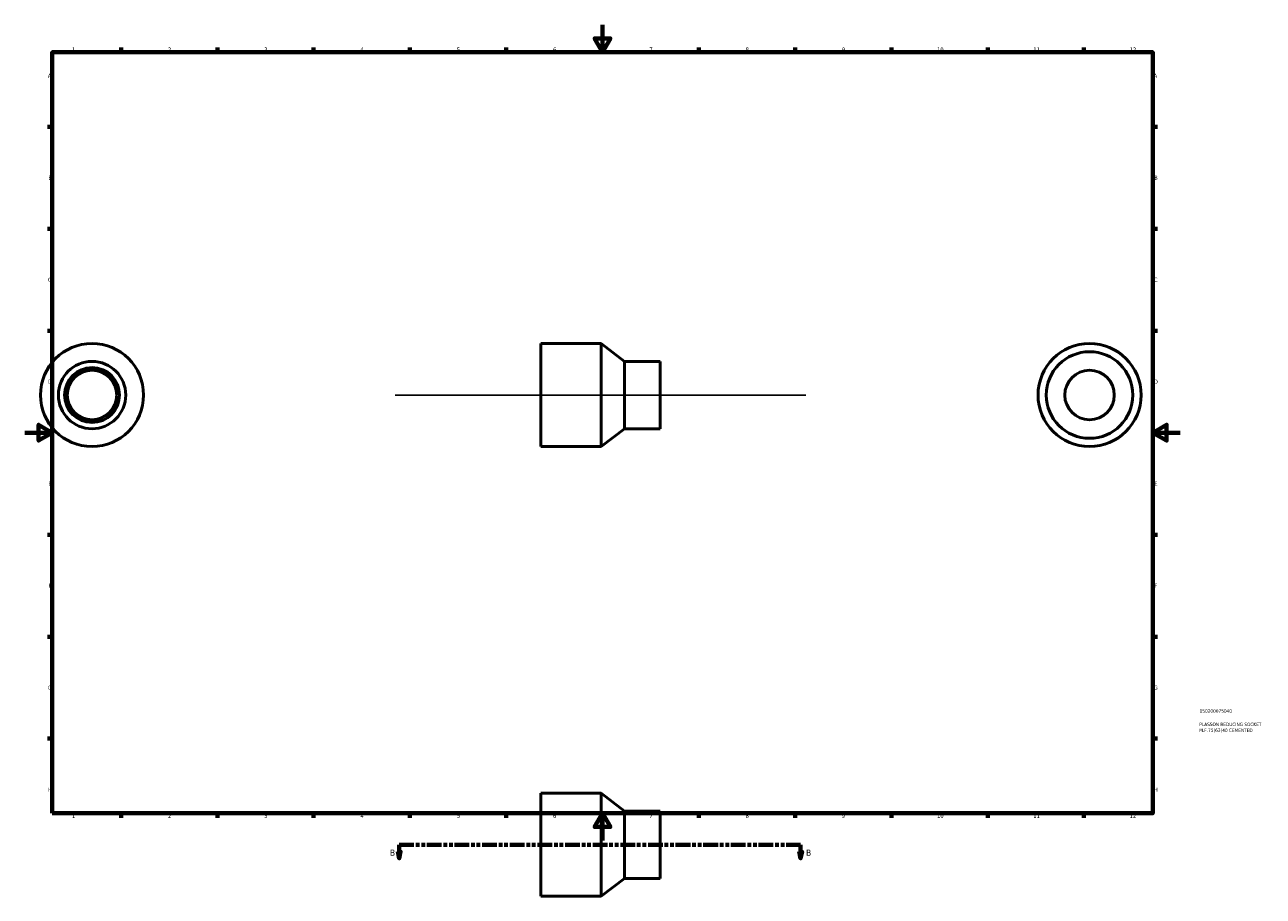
# Model space of a CAD drawing. Header units: millimetres. Extents: x 0 to 901, y -40 to 1041.
# Tile 1 of 3: x 0 to 901, y -40 to 594. Entities that reach past the tile are written whole.
import ezdxf

# ---------------------------------------------------------------- set-up
doc = ezdxf.new("R2010")
doc.units = ezdxf.units.MM
doc.linetypes.add('DOUBLE_DASH_CHAIN', pattern=[1.2403, 0.6614, -0.0827, 0.1654, -0.0827, 0.1654, -0.0827])
for name, color, linetype, lineweight in [('Border (ANSI)', 7, 'Continuous', 70), ('Section Line (ANSI)', 7, 'DOUBLE_DASH_CHAIN', 70), ('Sketch Geometry (ANSI)', 7, 'Continuous', 25), ('Title (ISO)', 7, 'Continuous', 50), ('Visible (ANSI)', 7, 'Continuous', 50)]:
    doc.layers.add(name, color=color, linetype=linetype, lineweight=lineweight)
doc.styles.add('Label Text (ANSI)', font='tahoma.ttf')
doc.styles.add('Note Text (ANSI)', font='tahoma.ttf')
doc.styles.add('Note Text (ISO)', font='tahoma.ttf')

# ---------------------------------------------------------------- blocks, each defined once
blk = doc.blocks.new('Borders Default Border')
at = {"layer": 'Border (ANSI)'}
for p, q in [((70.08, 574), (70.08, 577.45)), ((140.17, 574), (140.17, 577.45)), ((210.25, 574), (210.25, 577.45)), ((280.33, 574), (280.33, 577.45)), ((350.42, 574), (350.42, 577.45)), ((490.58, 574), (490.58, 577.45)), ((560.67, 574), (560.67, 577.45)), ((630.75, 574), (630.75, 577.45)), ((700.83, 574), (700.83, 577.45)), ((770.92, 574), (770.92, 577.45)), ((20, 519.75), (16.55, 519.75)), ((821, 519.75), (824.45, 519.75)), ((20, 445.5), (16.55, 445.5)), ((821, 445.5), (824.45, 445.5)), ((20, 371.25), (16.55, 371.25)), ((821, 371.25), (824.45, 371.25)), ((20, 222.75), (16.55, 222.75)), ((821, 222.75), (824.45, 222.75)), ((20, 148.5), (16.55, 148.5)), ((821, 148.5), (824.45, 148.5)), ((20, 74.25), (16.55, 74.25)), ((821, 74.25), (824.45, 74.25)), ((70.08, 20), (70.08, 16.55)), ((140.17, 20), (140.17, 16.55)), ((210.25, 20), (210.25, 16.55)), ((280.33, 20), (280.33, 16.55)), ((350.42, 20), (350.42, 16.55)), ((490.58, 20), (490.58, 16.55)), ((560.67, 20), (560.67, 16.55)), ((630.75, 20), (630.75, 16.55)), ((700.83, 20), (700.83, 16.55)), ((770.92, 20), (770.92, 16.55))]:
    blk.add_line(p, q, dxfattribs=at)
at = {"layer": 'Border (ANSI)', "flags": 128}
for points in [[(420.5, 594), (420.5, 574), (414.73, 584), (426.27, 584), (420.5, 574)], [(20, 20), (20, 574), (821, 574), (821, 20), (20, 20)], [(0, 297), (20, 297), (10, 302.77), (10, 291.23), (20, 297)], [(841, 297), (821, 297), (831, 302.77), (831, 291.23), (821, 297)], [(420.5, 0), (420.5, 20), (414.73, 10), (426.27, 10), (420.5, 20)]]:
    blk.add_lwpolyline(points, dxfattribs=at)
at = {"layer": 'Border (ANSI)', "attachment_point": 7, "style": 'Note Text (ANSI)'}
for s, insert, char_height in [('1', (34.35, 574.4), 3.05), ('2', (104.2, 574.4), 3.05), ('3', (174.26, 574.34), 3.05), ('4', (244.23, 574.4), 3.05), ('5', (314.48, 574.34), 3.05), ('6', (384.49, 574.34), 3.05), ('7', (454.6, 574.4), 3.05), ('8', (524.63, 574.33), 3.05), ('9', (594.7, 574.34), 3.05), ('10', (663.96, 574.34), 3.048), ('11', (734.04, 574.4), 3.048), ('12', (804.13, 574.4), 3.048), ('A', (16.78, 555.35), 3.05), ('A', (821.63, 555.35), 3.05), ('B', (17.15, 481.1), 3.05), ('B', (821.99, 481.1), 3.05), ('C', (16.95, 406.8), 3.05), ('C', (821.8, 406.8), 3.05), ('D', (16.96, 332.6), 3.05), ('D', (821.81, 332.6), 3.05), ('E', (17.21, 258.35), 3.05), ('E', (822.05, 258.35), 3.05), ('F', (17.29, 184.1), 3.05), ('F', (822.14, 184.1), 3.05), ('G', (16.81, 109.79), 3.05), ('G', (821.66, 109.79), 3.05), ('H', (16.97, 35.6), 3.05), ('H', (821.81, 35.6), 3.05), ('1', (34.35, 16.55), 3.05), ('2', (104.2, 16.55), 3.05), ('3', (174.26, 16.49), 3.05), ('4', (244.23, 16.55), 3.05), ('5', (314.48, 16.49), 3.05), ('6', (384.49, 16.49), 3.05), ('7', (454.6, 16.55), 3.05), ('8', (524.63, 16.48), 3.05), ('9', (594.7, 16.49), 3.05), ('10', (663.96, 16.49), 3.048), ('11', (734.04, 16.55), 3.048), ('12', (804.13, 16.55), 3.048)]:
    blk.add_mtext(s, dxfattribs=dict(at, insert=insert, char_height=char_height))
blk = doc.blocks.new('Title Blocks ISO')
at = {"layer": 'Title (ISO)', "color": 232, "true_color": 0xca0064, "style": 'Note Text (ISO)'}
for tag, p in [('PART_NUMBER_001', (34.08, 73.13)), ('DESCRIPTION_001', (33.84, 63.4)), ('DESCRIPTION_002', (33.84, 59.12))]:
    blk.add_attdef(tag, p, '', height=2.5, dxfattribs=at)
blk = doc.blocks.new('2dTransSection0')
at = {"layer": 'Section Line (ANSI)', "linetype": 'Continuous'}
for p, q in [((271.56, -7.97), (272.56, -12.97)), ((273.56, -7.97), (271.56, -7.97)), ((272.56, -2.97), (283.08, -2.97)), ((272.56, -2.97), (272.56, -7.97)), ((272.56, -7.97), (272.56, -12.97)), ((272.56, -12.97), (273.56, -7.97)), ((554.18, -2.97), (564.7, -2.97)), ((563.7, -7.97), (564.7, -12.97)), ((565.7, -7.97), (563.7, -7.97)), ((564.7, -2.97), (564.7, -7.97)), ((564.7, -7.97), (564.7, -12.97)), ((564.7, -12.97), (565.7, -7.97))]:
    blk.add_line(p, q, dxfattribs=at)
at = {"layer": 'Section Line (ANSI)', "linetype": 'DOUBLE_DASH_CHAIN', "ltscale": 16.218304}
blk.add_line((272.56, -2.97), (564.7, -2.97), dxfattribs=at)
at = {"layer": 'Section Line (ANSI)', "linetype": 'Continuous', "flags": 128}
for points in [[(271.56, -7.97), (272.56, -12.97), (273.56, -7.97), (271.56, -7.97)], [(563.7, -7.97), (564.7, -12.97), (565.7, -7.97), (563.7, -7.97)]]:
    blk.add_lwpolyline(points, dxfattribs=at)
at = {"layer": 'Section Line (ANSI)'}
for points in [[(271.56, -7.97), (272.56, -12.97), (273.56, -7.97), (271.56, -7.97)], [(563.7, -7.97), (564.7, -12.97), (565.7, -7.97), (563.7, -7.97)]]:
    blk.add_solid(points, dxfattribs=at)
at = {"layer": 'Section Line (ANSI)', "char_height": 4.57, "attachment_point": 7, "style": 'Label Text (ANSI)'}
for insert in [(265.82, -11.04), (568.65, -11.04)]:
    blk.add_mtext('B', dxfattribs=dict(at, insert=insert))

msp = doc.modelspace()

# ---------------------------------------------------------------- linework, layer by layer
at = {"layer": 'Sketch Geometry (ANSI)'}
msp.add_line((269.531, 324.427), (568.531, 324.427), dxfattribs=at)
at = {"layer": 'Visible (ANSI)'}
for p, q in [((375.531, 361.927), (375.531, 286.927)), ((419.531, 361.927), (375.531, 361.927)), ((419.531, 361.927), (419.531, 286.927)), ((436.531, 348.927), (419.531, 361.927)), ((436.531, 348.927), (436.531, 299.927)), ((462.531, 348.927), (436.531, 348.927)), ((462.531, 348.927), (462.531, 299.927)), ((436.531, 299.927), (419.531, 286.927)), ((462.531, 299.927), (436.531, 299.927)), ((419.531, 286.927), (375.531, 286.927)), ((375.531, 34.529), (375.531, -40.471)), ((419.531, 34.529), (375.531, 34.529)), ((419.531, 34.529), (419.531, -40.471)), ((436.531, 21.529), (419.531, 34.529)), ((436.531, 21.529), (436.531, -27.471)), ((462.531, 21.529), (436.531, 21.529)), ((462.531, 21.529), (462.531, -27.471)), ((436.531, -27.471), (419.531, -40.471)), ((462.531, -27.471), (436.531, -27.471)), ((419.531, -40.471), (375.531, -40.471))]:
    msp.add_line(p, q, dxfattribs=at)
for centre, radius in [((48.959, 324.427), 37.5), ((774.964, 324.427), 37.5), ((774.964, 324.427), 31.5), ((48.959, 324.427), 24.5), ((48.959, 324.427), 20), ((48.959, 324.427), 18), ((774.964, 324.427), 18)]:
    msp.add_circle(centre, radius, dxfattribs=at)

# ---------------------------------------------------------------- block references
msp.add_blockref('Borders Default Border', (0, 0))
msp.add_blockref('Title Blocks ISO', (821, 20)).add_auto_attribs({'PART_NUMBER_001': '050200075040', 'DESCRIPTION_001': 'PLASSON REDUCING SOCKET', 'DESCRIPTION_002': 'M.F.75(63)40 CEMENTED'})
at = {"layer": 'Section Line (ANSI)'}
msp.add_blockref('2dTransSection0', (0, 0), dxfattribs=at)

doc.saveas('drawing.dxf')
